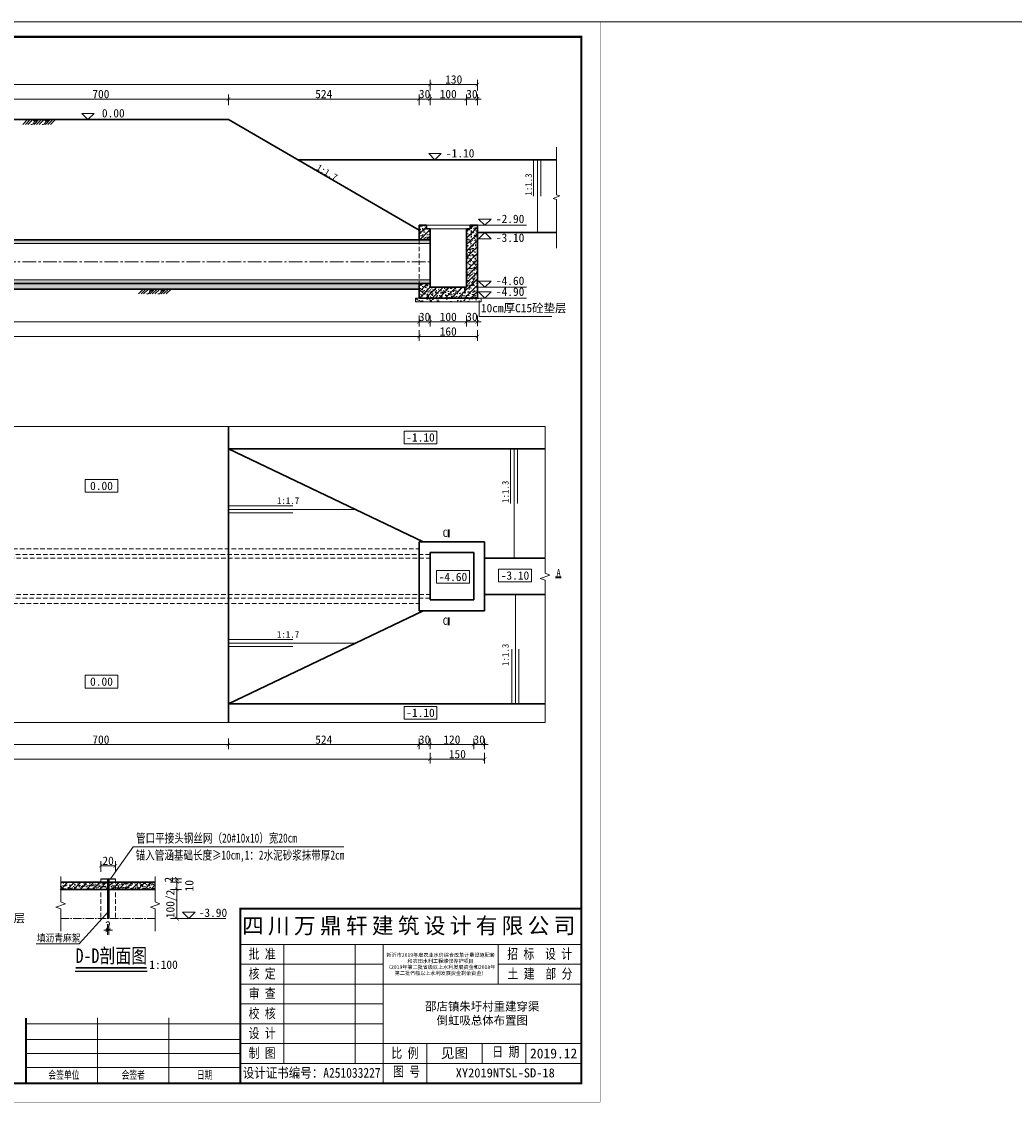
# Model space of a CAD drawing. Extents: x 36231 to 595326, y 3059 to 3871788.
# Tile 104 of 143: x 586944 to 587216, y 3865728 to 3866025. Entities that reach past the tile are written whole.
import ezdxf
from ezdxf.enums import TextEntityAlignment as Align
from ezdxf.lldxf.tags import DXFTag

# ---------------------------------------------------------------- set-up
doc = ezdxf.new("R2010")
doc.units = 0
doc.header["$PDMODE"] = 32
doc.header["$PDSIZE"] = 0.2
doc.linetypes.add('CENTER2', pattern=[1.125, 0.75, -0.125, 0.125, -0.125])
doc.linetypes.add('HIDDEN', pattern=[0.375, 0.25, -0.125])
doc.layers.get('0').update_dxf_attribs({"linetype": 'CONTINUOUS'})
doc.layers.get('Defpoints').update_dxf_attribs({"linetype": 'CONTINUOUS'})
for name, color, linetype, lineweight in [('0.09中心线', 1, 'DASHDOT2', 9), ('0.09标注线', 3, 'CONTINUOUS', 9), ('0.13填充', 8, 'CONTINUOUS', 9), ('0.13文字', 3, 'CONTINUOUS', 13), ('0.30粗蓝', 4, 'CONTINUOUS', 30), ('06标注', 3, 'CONTINUOUS', 15), ('中心线', 1, 'CENTER2', 20), ('中虚线', 8, 'HIDDEN', 15), ('图框１', 5, 'CONTINUOUS', 60), ('文字', 7, 'CONTINUOUS', 15), ('文字层', 7, 'CONTINUOUS', 15), ('粗线', 7, 'CONTINUOUS', 35), ('细实线', 3, 'CONTINUOUS', 20), ('细线', 7, 'CONTINUOUS', 15), ('虚线', 251, 'HIDDEN', 15)]:
    doc.layers.add(name, color=color, linetype=linetype, lineweight=lineweight)
doc.layers.add('尺寸线', color=3, linetype='CONTINUOUS')
doc.styles.add('-仿宋_GB2312', font='仿宋_GB2312_0.ttf')
doc.styles.add('LYJFS', font='times.ttf', dxfattribs={"width": 0.7})
doc.styles.get("Standard").update_dxf_attribs({"font": 'rs.shx', "bigfont": 'hztxt.shx'})
tags = doc.linetypes.add('DASHDOT2', pattern=[0.5, 0.25, -0.125, 0, -0.125]).pattern_tags.tags
tags[10:11] = [DXFTag(74, 4), DXFTag(75, 0), DXFTag(340, '0'), DXFTag(46, 1.0), DXFTag(50, 0.0), DXFTag(44, 0.0), DXFTag(45, 0.0)]
tags[8:9] = [DXFTag(74, 4), DXFTag(75, 0), DXFTag(340, '0'), DXFTag(46, 1.0), DXFTag(50, 0.0), DXFTag(44, 0.0), DXFTag(45, 0.0)]
tags[6:7] = [DXFTag(74, 4), DXFTag(75, 0), DXFTag(340, '0'), DXFTag(46, 1.0), DXFTag(50, 0.0), DXFTag(44, 0.0), DXFTag(45, 0.0)]
tags[4:5] = [DXFTag(74, 4), DXFTag(75, 0), DXFTag(340, '0'), DXFTag(46, 1.0), DXFTag(50, 0.0), DXFTag(44, 0.0), DXFTag(45, 0.0)]
doc.dimstyles.get("Standard").update_dxf_attribs({"dimtxt": 0.18, "dimasz": 0.18, "dimexe": 0.18, "dimexo": 0.0625, "dimgap": 0.09, "dimtad": 0, "dimtih": 1, "dimtoh": 1, "dimdec": 0, "dimlfac": 2, "dimzin": 0, "dimdsep": 46, "dimtxsty": 'Standard', "dimcen": 0.09, "dimadec": 0, "dimazin": 0, "dimtfac": 1, "dimtdec": 0, "dimtofl": 0, "dimtmove": 0, "dimatfit": 3, "dimfxl": 1, "dimtolj": 1, "dimtzin": 0, "dimarcsym": 0})

# ---------------------------------------------------------------- blocks, each defined once
blk = doc.blocks.new('_ARCHTICK')
at = {"color": 0, "linetype": 'ByBlock', "const_width": 0.15}
blk.add_lwpolyline([(-0.5, -0.5), (0.5, 0.5)], dxfattribs=at)
blk = doc.blocks.new('*D1087')
at = {"color": 0, "lineweight": 9}
for p, q in [((587052.86, 3865942.51), (587051.86, 3865942.51)), ((587052.86, 3865944.21), (587052.86, 3865941.26)), ((587052.86, 3865942.51), (587055.86, 3865942.51)), ((587055.86, 3865944.21), (587055.86, 3865941.26)), ((587055.86, 3865942.51), (587056.86, 3865942.51))]:
    blk.add_line(p, q, dxfattribs=at)
at = {"layer": 'Defpoints', "color": 0, "lineweight": 13}
for p in [(587052.86, 3865956.81), (587055.86, 3865956.81), (587055.86, 3865942.51)]:
    blk.add_point(p, dxfattribs=at)
at = {"color": 0, "lineweight": 9}
blk.add_blockref('_ARCHTICK', (587052.86, 3865942.51), dxfattribs=at)
at = {"color": 0, "lineweight": 9, "rotation": 180}
blk.add_blockref('_ARCHTICK', (587055.86, 3865942.51), dxfattribs=at)
at = {"color": 0, "lineweight": 13, "insert": (587054.36, 3865943.86), "char_height": 2.3, "attachment_point": 5, "style": '-仿宋_GB2312'}
blk.add_mtext('\\A1;30', dxfattribs=at)
blk = doc.blocks.new('*D1071')
at = {"color": 0, "lineweight": 9}
for p, q in [((587065.86, 3865942.53), (587064.86, 3865942.53)), ((587065.86, 3865944.23), (587065.86, 3865941.28)), ((587065.86, 3865942.53), (587068.86, 3865942.53)), ((587068.86, 3865944.23), (587068.86, 3865941.28)), ((587068.86, 3865942.53), (587069.86, 3865942.53))]:
    blk.add_line(p, q, dxfattribs=at)
at = {"layer": 'Defpoints', "color": 0, "lineweight": 13}
for p in [(587065.86, 3865955.85), (587068.86, 3865955.85), (587068.86, 3865942.53)]:
    blk.add_point(p, dxfattribs=at)
at = {"color": 0, "lineweight": 9}
blk.add_blockref('_ARCHTICK', (587065.86, 3865942.53), dxfattribs=at)
at = {"color": 0, "lineweight": 9, "rotation": 180}
blk.add_blockref('_ARCHTICK', (587068.86, 3865942.53), dxfattribs=at)
at = {"color": 0, "lineweight": 13, "insert": (587067.36, 3865943.88), "char_height": 2.3, "attachment_point": 5, "style": '-仿宋_GB2312'}
blk.add_mtext('\\A1;30', dxfattribs=at)
blk = doc.blocks.new('*D1100')
at = {"color": 0, "lineweight": 9}
for p, q in [((587052.86, 3866001.98), (587052.86, 3866004.93)), ((587055.86, 3866001.98), (587055.86, 3866004.93)), ((587052.86, 3866003.68), (587051.86, 3866003.68)), ((587052.86, 3866003.68), (587055.86, 3866003.68)), ((587055.86, 3866003.68), (587056.86, 3866003.68))]:
    blk.add_line(p, q, dxfattribs=at)
at = {"layer": 'Defpoints', "color": 0, "lineweight": 13}
for p in [(587055.86, 3866003.68), (587052.86, 3865969.01), (587055.86, 3865968.01)]:
    blk.add_point(p, dxfattribs=at)
at = {"color": 0, "lineweight": 9}
blk.add_blockref('_ARCHTICK', (587052.86, 3866003.68), dxfattribs=at)
at = {"color": 0, "lineweight": 9, "rotation": 180}
blk.add_blockref('_ARCHTICK', (587055.86, 3866003.68), dxfattribs=at)
at = {"color": 0, "lineweight": 13, "insert": (587054.36, 3866005.03), "char_height": 2.3, "attachment_point": 5, "style": '-仿宋_GB2312'}
blk.add_mtext('\\A1;30', dxfattribs=at)
blk = doc.blocks.new('*D1102')
at = {"color": 0, "lineweight": 9}
for p, q in [((587065.86, 3866001.98), (587065.86, 3866004.93)), ((587068.86, 3866001.98), (587068.86, 3866004.93)), ((587065.86, 3866003.68), (587064.86, 3866003.68)), ((587065.86, 3866003.68), (587068.86, 3866003.68)), ((587068.86, 3866003.68), (587069.86, 3866003.68))]:
    blk.add_line(p, q, dxfattribs=at)
at = {"layer": 'Defpoints', "color": 0, "lineweight": 13}
for p in [(587068.86, 3866003.68), (587065.86, 3865968.01), (587068.86, 3865968.01)]:
    blk.add_point(p, dxfattribs=at)
at = {"color": 0, "lineweight": 9}
blk.add_blockref('_ARCHTICK', (587065.86, 3866003.68), dxfattribs=at)
at = {"color": 0, "lineweight": 9, "rotation": 180}
blk.add_blockref('_ARCHTICK', (587068.86, 3866003.68), dxfattribs=at)
at = {"color": 0, "lineweight": 13, "insert": (587067.36, 3866005.03), "char_height": 2.3, "attachment_point": 5, "style": '-仿宋_GB2312'}
blk.add_mtext('\\A1;30', dxfattribs=at)
blk = doc.blocks.new('*D1115')
at = {"color": 0, "lineweight": 9}
for p, q in [((587052.86, 3865826.47), (587051.86, 3865826.47)), ((587052.86, 3865828.17), (587052.86, 3865825.22)), ((587052.86, 3865826.47), (587055.86, 3865826.47)), ((587055.86, 3865828.17), (587055.86, 3865825.22)), ((587055.86, 3865826.47), (587056.86, 3865826.47))]:
    blk.add_line(p, q, dxfattribs=at)
at = {"layer": 'Defpoints', "color": 0, "lineweight": 13}
for p in [(587052.86, 3865873.68), (587055.86, 3865873.68), (587055.86, 3865826.47)]:
    blk.add_point(p, dxfattribs=at)
at = {"color": 0, "lineweight": 9}
blk.add_blockref('_ARCHTICK', (587052.86, 3865826.47), dxfattribs=at)
at = {"color": 0, "lineweight": 9, "rotation": 180}
blk.add_blockref('_ARCHTICK', (587055.86, 3865826.47), dxfattribs=at)
at = {"color": 0, "lineweight": 13, "insert": (587054.36, 3865827.82), "char_height": 2.3, "attachment_point": 5, "style": '-仿宋_GB2312'}
blk.add_mtext('\\A1;30', dxfattribs=at)
blk = doc.blocks.new('*D1117')
at = {"color": 0, "lineweight": 9}
for p, q in [((587067.86, 3865826.47), (587066.86, 3865826.47)), ((587067.86, 3865828.17), (587067.86, 3865825.22)), ((587067.86, 3865826.47), (587070.86, 3865826.47)), ((587070.86, 3865828.17), (587070.86, 3865825.22)), ((587070.86, 3865826.47), (587071.86, 3865826.47))]:
    blk.add_line(p, q, dxfattribs=at)
at = {"layer": 'Defpoints', "color": 0, "lineweight": 13}
for p in [(587067.86, 3865874.18), (587070.86, 3865874.18), (587070.86, 3865826.47)]:
    blk.add_point(p, dxfattribs=at)
at = {"color": 0, "lineweight": 9}
blk.add_blockref('_ARCHTICK', (587067.86, 3865826.47), dxfattribs=at)
at = {"color": 0, "lineweight": 9, "rotation": 180}
blk.add_blockref('_ARCHTICK', (587070.86, 3865826.47), dxfattribs=at)
at = {"color": 0, "lineweight": 13, "insert": (587069.36, 3865827.82), "char_height": 2.3, "attachment_point": 5, "style": '-仿宋_GB2312'}
blk.add_mtext('\\A1;30', dxfattribs=at)
blk = doc.blocks.new('*D1077')
at = {"layer": '0.09标注线', "color": 0, "lineweight": 9}
for p, q in [((586967.28, 3865777.18), (586967.28, 3865774.23)), ((586967.68, 3865777.18), (586967.68, 3865774.23)), ((586967.28, 3865775.48), (586966.28, 3865775.48)), ((586967.28, 3865775.48), (586967.68, 3865775.48)), ((586967.68, 3865775.48), (586968.68, 3865775.48))]:
    blk.add_line(p, q, dxfattribs=at)
at = {"layer": 'Defpoints', "color": 0, "lineweight": 13}
for p in [(586967.28, 3865779.11), (586967.68, 3865779.11), (586967.68, 3865775.48)]:
    blk.add_point(p, dxfattribs=at)
at = {"layer": '0.09标注线', "color": 0, "lineweight": 9}
blk.add_blockref('_ARCHTICK', (586967.28, 3865775.48), dxfattribs=at)
at = {"layer": '0.09标注线', "color": 0, "lineweight": 9, "rotation": 180}
blk.add_blockref('_ARCHTICK', (586967.68, 3865775.48), dxfattribs=at)
at = {"layer": '0.09标注线', "color": 0, "lineweight": 13, "insert": (586967.48, 3865776.83), "char_height": 2.3, "attachment_point": 5, "style": '-仿宋_GB2312'}
blk.add_mtext('\\A1;2', dxfattribs=at)
blk = doc.blocks.new('*D1130')
at = {"layer": '0.09标注线', "color": 0, "lineweight": 9}
for p, q in [((586984.65, 3865786.71), (586987.6, 3865786.71)), ((586986.35, 3865786.71), (586986.35, 3865778.71)), ((586984.65, 3865778.71), (586987.6, 3865778.71))]:
    blk.add_line(p, q, dxfattribs=at)
at = {"layer": 'Defpoints', "color": 0, "lineweight": 13}
for p in [(586980.42, 3865786.71), (586980.42, 3865778.71), (586986.35, 3865778.71)]:
    blk.add_point(p, dxfattribs=at)
at = {"layer": '0.09标注线', "color": 0, "lineweight": 9}
for p, rotation in [((586986.35, 3865786.71), 90), ((586986.35, 3865778.71), 270)]:
    blk.add_blockref('_ARCHTICK', p, dxfattribs=dict(at, rotation=rotation))
at = {"layer": '0.09标注线', "color": 0, "lineweight": 13, "insert": (586984.82, 3865782.71), "char_height": 2.3, "attachment_point": 5, "rotation": 90, "style": '-仿宋_GB2312'}
blk.add_mtext('\\A1;100/2', dxfattribs=at)
blk = doc.blocks.new('eesz')
at = {"layer": '图框１', "color": 7, "const_width": 0.467}
blk.add_lwpolyline([(25244.5, -497.6), (25244.5, -1980.6), (27344.5, -1980.6), (27344.5, -497.6)], close=True, dxfattribs=at)
blk.add_lwpolyline([(25244.5, -497.6), (25244.5, -1980.6), (27344.5, -1980.6), (27344.5, -497.6)], close=True, dxfattribs=at)
at = {"layer": '图框１', "color": 5, "const_width": 0.467}
blk.add_lwpolyline([(25244.5, -497.6), (25244.5, -1980.6), (27344.5, -1980.6), (27344.5, -497.6)], close=True, dxfattribs=at)
at = {"layer": '图框１', "color": 7}
blk.add_lwpolyline([(25322.3, -518.3, 3.11, 3.11, 0), (27318.5, -518.3, 2.59, 2.59, 0), (27318.5, -1954.6, 2.59, 2.59, 0), (25322.3, -1954.6, 2.59, 2.59, 0)], format="xyseb", close=True, dxfattribs=at)
blk.add_lwpolyline([(25322.3, -518.3, 3.11, 3.11, 0), (27318.5, -518.3, 2.59, 2.59, 0), (27318.5, -1954.6, 2.59, 2.59, 0), (25322.3, -1954.6, 2.59, 2.59, 0)], format="xyseb", close=True, dxfattribs=at)
at = {"layer": '图框１', "color": 5}
blk.add_lwpolyline([(25322.3, -518.3, 3.11, 3.11, 0), (27318.5, -518.3, 2.59, 2.59, 0), (27318.5, -1954.6, 2.59, 2.59, 0), (25322.3, -1954.6, 2.59, 2.59, 0)], format="xyseb", close=True, dxfattribs=at)
at = {"layer": '细线', "color": 7}
for p, q in [((26850.3, -1715.1), (27318.5, -1715.1)), ((26850.3, -1764.1), (27318.5, -1764.1)), ((26910.2, -1764.1), (26910.2, -1927.4)), ((27008.2, -1764.1), (27008.2, -1927.4)), ((27046.3, -1764.1), (27046.3, -1954.6)), ((27204.2, -1764.1), (27204.2, -1818.5)), ((26850.3, -1791.3), (27046.3, -1791.3)), ((27204.2, -1791.3), (27318.5, -1791.3)), ((26850.3, -1818.5), (27318.5, -1818.5)), ((26850.3, -1845.7), (27046.3, -1845.7)), ((26654.3, -1864.8), (26654.3, -1954.6)), ((26752.3, -1864.8), (26752.3, -1954.6)), ((26556.3, -1873), (26850.3, -1873)), ((26850.3, -1873), (27046.3, -1873)), ((26556.3, -1894.7), (26850.3, -1894.7)), ((26850.3, -1900.2), (27318.5, -1900.2)), ((27106.2, -1900.2), (27106.2, -1954.6)), ((27182.4, -1900.2), (27182.4, -1927.4)), ((27242.3, -1900.2), (27242.3, -1927.4)), ((26556.3, -1913.8), (26850.3, -1913.8)), ((26850.3, -1927.4), (27318.5, -1927.4)), ((26556.3, -1932.9), (26850.3, -1932.9))]:
    blk.add_line(p, q, dxfattribs=at)
at = {"layer": '细线', "color": 7, "const_width": 2.72}
for points in [[(27318.5, -1715.1), (26850.3, -1715.1), (26850.3, -1954.6)], [(26556.3, -1864.8), (26556.3, -1954.6)]]:
    blk.add_lwpolyline(points, dxfattribs=at)
at = {"layer": '文字', "color": 7, "line_spacing_factor": 0.5, "style": '-仿宋_GB2312'}
for s, insert, char_height, width, attachment_point in [('{\\fSimSun|b0|i0|c134|p2;\\T1.2;\\C256;四川万鼎轩建筑设计有限公司}', (27084.4, -1739.6), 21.778, 468.222, 5), ('{\\W0.8;批 准}', (26880.3, -1777.7), 13.611, 59.889, 5), ('{\\W0.8;招 标  设 计}', (27261.3, -1777.7), 13.611, 114.153, 5), ('{\\W0.8;核 定}', (26880.3, -1804.9), 13.611, 59.889, 5), ('{\\W0.8;土 建  部 分}', (27261.7, -1804.9), 13.611, 114.902, 5), ('{\\W0.8;审 查}', (26880.3, -1832.1), 13.611, 59.889, 5), ('{\\W0.8;校 核}', (26880.3, -1859.4), 13.611, 59.889, 5), ('{\\W0.8;设 计}', (26880.3, -1886.6), 13.611, 59.889, 5), ('{\\W0.8;制 图}', (26880.3, -1913.8), 13.611, 59.889, 5), ('{\\W0.8;比 例}', (27076.3, -1913.8), 13.611, 59.889, 5), ('见图', (27144.3, -1913.8), 13.61, 76.222, 5), ('{\\W0.8;日 期}', (27196.2, -1904.4), 13.611, 54.508, 1), ('2019.12', (27280.4, -1913.8), 13.61, 76.222, 5), ('{\\W0.7; 会签单位}', (26605.3, -1943.7), 10.889, 98, 5), ('{\\W0.7;会签者}', (26703.3, -1943.7), 10.889, 98, 5), ('{\\W0.7;日期}', (26801.3, -1943.7), 10.89, 98, 5), ('{\\W0.85;设计证书编号：A251033227}', (26948.3, -1941), 13.611, 196, 5), ('{\\W0.8;图 号}', (27060.1, -1931.7), 13.611, 54.508, 1)]:
    blk.add_mtext(s, dxfattribs=dict(at, insert=insert, char_height=char_height, width=width, attachment_point=attachment_point))
at = {"layer": '文字', "color": 7, "insert": (27125.3, -1791.3), "char_height": 5, "width": 157.889, "attachment_point": 5, "style": '-仿宋_GB2312'}
blk.add_mtext('新沂市2019年度农业水价综合改革计量设施配套\\P和农田水利工程维修养护项目\\P（2019年第二批省级以上水利发展资金和2018年\\P第二批省级以上水利发展资金剩余资金）', dxfattribs=at)

msp = doc.modelspace()

# ---------------------------------------------------------------- hatches: boundary and pattern name
at = {"layer": '0.13填充'}
h = msp.add_hatch(color=7, dxfattribs=at)
edge = h.paths.add_edge_path()
edge.add_ellipse((586947.5, 3865998.14), major_axis=(0, -0.731), ratio=0.964264, start_angle=280.8773, end_angle=439.1227)
edge.add_line((586948.19, 3865998.01), (586946.81, 3865998.01))
h = msp.add_hatch(color=7, dxfattribs=at)
edge = h.paths.add_edge_path()
edge.add_ellipse((586950.6, 3865998.14), major_axis=(0, -0.731), ratio=0.964264, start_angle=280.8773, end_angle=439.1227)
edge.add_line((586951.29, 3865998.01), (586949.91, 3865998.01))
h = msp.add_hatch(dxfattribs=at)
h.set_pattern_fill('钢筋混凝土', color=8, scale=0.25, style=0, pattern_type=2)
h.set_pattern_definition([(45, (543113.6929, 3864614.7237), (-0.883883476, 0.883883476), []), (50, (543113.6929, 3864614.7237), (1.793150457, -0.156880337), [0.1875, -2.0625]), (355, (543113.6929, 3864614.7237), (-0.346878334, 1.880480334), [0.15, -1.65]), (100.4514, (543113.8423, 3864614.7107), (1.446273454, 1.723598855), [0.159350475, -1.75285528]), (46.1842, (543113.6929, 3864615.2237), (2.66810262, -0.41379754), [0.28125, -3.09375]), (96.6356, (543113.9152, 3864615.1892), (2.33665676, 2.43529468), [0.23902572, -2.6292825]), (351.1842, (543113.693, 3864615.2237), (2.33665486, 2.4352965), [0.225, -2.475]), (21, (543113.9429, 3864615.0987), (1.49226763, -1.006547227), [0.1875, -2.0625]), (326, (543113.9429, 3864615.0987), (0.60828833, 1.81287511), [0.15, -1.65]), (71.4514, (543114.0672, 3864615.0148), (2.10055657, 0.80632624), [0.159350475, -1.75285528]), (37.5, (543113.6929, 3864614.7237), (0.030399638, 0.832234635), [0.0125, -1.63, 0.0125, -1.675, 0.0125, -1.65625]), (7.5, (543113.6929, 3864614.7237), (0.657673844, 0.98602928), [0.0125, -0.955, 0.0125, -1.5925, 0.0125, -0.63125]), (327.5, (543113.1354, 3864614.7237), (1.33455609, -0.056387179), [0.0125, -0.625, 0.0125, -1.95, 0.0125, -2.5875]), (317.5, (543112.8854, 3864614.7237), (1.457965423, 0.250262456), [0.0125, -0.8125, 0.0125, -1.295, 0.0125, -1.8375])])
h.paths.add_polyline_path([(587055.86, 3865952.01), (587055.86, 3865953.01), (587052.86, 3865953.01), (587052.86, 3865949.01), (587068.86, 3865949.01), (587068.86, 3865969.01), (587066.86, 3865969.01), (587066.86, 3865968.01), (587065.86, 3865968.01), (587065.86, 3865952.01)])
h.paths.add_polyline_path([(587052.86, 3865965.01), (587055.86, 3865965.01), (587055.86, 3865968.01), (587054.86, 3865968.01), (587054.86, 3865969.01), (587052.86, 3865969.01)], flags=17)
h = msp.add_hatch(dxfattribs=at)
h.set_pattern_fill('钢筋混凝土', color=8, scale=0.25, style=0, pattern_type=2)
h.set_pattern_definition([(45, (586735.8581, 3865953.006), (-0.8838835, 0.8838835), []), (50, (586735.8581, 3865953.006), (1.7931505, -0.15688), [0.1875, -2.0625]), (355, (586735.8581, 3865953.006), (-0.346878, 1.88048), [0.15, -1.65]), (100.4514, (586736.0076, 3865952.9929), (1.446273, 1.723599), [0.15935, -1.752855]), (46.1842, (586735.8581, 3865953.506), (2.668103, -0.413798), [0.28125, -3.09375]), (96.6356, (586736.0805, 3865953.4715), (2.336657, 2.435295), [0.239026, -2.629282]), (351.1842, (586735.8581, 3865953.506), (2.336655, 2.435297), [0.225, -2.475]), (21, (586736.1081, 3865953.381), (1.4922676, -1.006547), [0.1875, -2.0625]), (326, (586736.1081, 3865953.381), (0.608288, 1.812875), [0.15, -1.65]), (71.4514, (586736.2325, 3865953.2971), (2.100557, 0.806326), [0.15935, -1.752855]), (37.5, (586735.85814, 3865953.006), (0.0303996, 0.8322346), [0.0125, -1.63, 0.0125, -1.675, 0.0125, -1.65625]), (7.5, (586735.8581, 3865953.006), (0.6576738, 0.9860293), [0.0125, -0.955, 0.0125, -1.5925, 0.0125, -0.63125]), (327.5, (586735.30064, 3865953.006), (1.3345561, -0.0563872), [0.0125, -0.625, 0.0125, -1.95, 0.0125, -2.5875]), (317.5, (586735.0506, 3865953.006), (1.4579654, 0.2502625), [0.0125, -0.8125, 0.0125, -1.295, 0.0125, -1.8375])])
h.paths.add_polyline_path([(586738.86, 3865954.01), (586738.86, 3865953.01), (587052.86, 3865953.01), (587052.86, 3865954.01)])
h.paths.add_polyline_path([(586738.86, 3865953.01), (586738.86, 3865954.01), (586735.86, 3865954.01), (586735.86, 3865953.01)])
h.paths.add_polyline_path([(587055.86, 3865953.01), (587055.86, 3865954.01), (587052.86, 3865954.01), (587052.86, 3865953.01)])
h.paths.add_polyline_path([(587052.86, 3865965.01), (587052.86, 3865964.01), (587055.86, 3865964.01), (587055.86, 3865965.01)])
h.paths.add_polyline_path([(586735.86, 3865965.01), (586735.86, 3865964.01), (586738.86, 3865964.01), (586738.86, 3865965.01)])
h.paths.add_polyline_path([(586738.86, 3865965.01), (586738.86, 3865964.01), (587052.86, 3865964.01), (587052.86, 3865965.01)])
at = {"layer": '0.13填充', "lineweight": 5}
h = msp.add_hatch(dxfattribs=at)
h.set_pattern_fill('AR-CONC', color=8, scale=0.015, style=0)
h.set_pattern_definition([(50, (586738.8581, 3865951.506), (2.73277, -0.239086), [0.28575, -3.14325]), (355, (586738.8581, 3865951.506), (-0.528642, 2.86585), [0.2286, -2.5146]), (100.451, (586739.086, 3865951.486), (2.204138, 2.62675), [0.24285, -2.67135]), (46.1842, (586738.858, 3865952.268), (4.066186, -0.630635), [0.428625, -4.714875]), (96.6356, (586739.197, 3865952.2154), (3.561064, 3.711383), [0.364275, -4.007025]), (351.184, (586738.858, 3865952.268), (3.56107, 3.711377), [0.3429, -3.7719]), (21, (586739.2391, 3865952.0775), (2.274223, -1.533983), [0.28575, -3.14325]), (326, (586739.2391, 3865952.0775), (0.92703, 2.76282), [0.2286, -2.5146]), (71.4514, (586739.4287, 3865951.9497), (3.201247, 1.228843), [0.24285, -2.67135]), (37.5, (586738.8581, 3865951.506), (0.046329, 1.2683256), [0, -2.48412, 0, -2.5527, 0, -2.524125]), (7.5, (586738.8581, 3865951.506), (1.002295, 1.5027086), [0, -1.45542, 0, -2.42697, 0, -0.962025]), (327.5, (586738.0085, 3865951.506), (2.033859, -0.085931), [0, -0.9525, 0, -2.9718, 0, -3.94335]), (317.5, (586737.6275, 3865951.506), (2.221938, 0.381397), [0, -1.23825, 0, -1.97358, 0, -2.80035])])
h.paths.add_polyline_path([(587052.86, 3865951.51), (587052.86, 3865953.01), (586738.86, 3865953.01), (586738.86, 3865951.51)])
at = {"layer": '0.13填充'}
h = msp.add_hatch(color=7, dxfattribs=at)
edge = h.paths.add_edge_path()
edge.add_ellipse((586979.25, 3865951.64), major_axis=(0, -0.731), ratio=0.964264, start_angle=280.8773, end_angle=439.1227)
edge.add_line((586979.94, 3865951.51), (586978.55, 3865951.51))
h = msp.add_hatch(color=7, dxfattribs=at)
edge = h.paths.add_edge_path()
edge.add_ellipse((586982.35, 3865951.64), major_axis=(0, -0.731), ratio=0.964264, start_angle=280.8773, end_angle=439.1227)
edge.add_line((586983.04, 3865951.51), (586981.65, 3865951.51))
at = {"layer": '0.13填充', "lineweight": 5}
h = msp.add_hatch(dxfattribs=at)
h.set_pattern_fill('AR-CONC', color=8, scale=0.015, style=0)
h.set_pattern_definition([(50, (587051.8581, 3865948.006), (2.73277, -0.2391), [0.28575, -3.14325]), (355, (587051.8581, 3865948.006), (-0.52864, 2.86585), [0.2286, -2.5146]), (100.451, (587052.086, 3865947.986), (2.20414, 2.62675), [0.24285, -2.67135]), (46.184, (587051.858, 3865948.768), (4.0662, -0.63063), [0.4286, -4.7149]), (96.636, (587052.197, 3865948.7154), (3.5611, 3.7114), [0.3643, -4.007]), (351.184, (587051.858, 3865948.768), (3.5611, 3.7114), [0.3429, -3.7719]), (21, (587052.2391, 3865948.5775), (2.27422, -1.53398), [0.28575, -3.14325]), (326, (587052.2391, 3865948.5775), (0.92703, 2.7628), [0.2286, -2.5146]), (71.451, (587052.4287, 3865948.4497), (3.20125, 1.22884), [0.24285, -2.67135]), (37.5, (587051.8581, 3865948.006), (0.04633, 1.268326), [0, -2.48412, 0, -2.5527, 0, -2.524125]), (7.5, (587051.8581, 3865948.006), (1.0023, 1.50271), [0, -1.45542, 0, -2.42697, 0, -0.962025]), (327.5, (587051.0085, 3865948.006), (2.03386, -0.08593), [0, -0.9525, 0, -2.9718, 0, -3.94335]), (317.5, (587050.6275, 3865948.006), (2.22194, 0.3814), [0, -1.23825, 0, -1.97358, 0, -2.80035])])
h.paths.add_polyline_path([(587069.86, 3865948.01), (587069.86, 3865949.01), (587068.86, 3865949.01), (587052.86, 3865949.01), (587051.86, 3865949.01), (587051.86, 3865948.01)])
at = {"layer": '0.13填充'}
h = msp.add_hatch(dxfattribs=at)
h.set_pattern_fill('钢筋混凝土', color=8, scale=0.25, style=0, pattern_type=2)
h.set_pattern_definition([(45, (586954.4622, 3865786.7096), (-0.883883, 0.883883), []), (50, (586954.4622, 3865786.7096), (1.79315, -0.15688), [0.1875, -2.0625]), (355, (586954.4622, 3865786.7096), (-0.34688, 1.88048), [0.15, -1.65]), (100.4514, (586954.6116, 3865786.6965), (1.44627, 1.7236), [0.15935, -1.75286]), (46.184, (586954.4622, 3865787.2096), (2.6681, -0.4138), [0.28125, -3.09375]), (96.636, (586954.6845, 3865787.175), (2.33666, 2.4353), [0.23903, -2.62928]), (351.184, (586954.4622, 3865787.2096), (2.33665, 2.4353), [0.225, -2.475]), (21, (586954.7122, 3865787.0846), (1.49227, -1.00655), [0.1875, -2.0625]), (326, (586954.7122, 3865787.0846), (0.60829, 1.81288), [0.15, -1.65]), (71.4514, (586954.8366, 3865787.0007), (2.10056, 0.80633), [0.15935, -1.75286]), (37.5, (586954.4622, 3865786.7096), (0.0304, 0.832235), [0.0125, -1.63, 0.0125, -1.675, 0.0125, -1.65625]), (7.5, (586954.4622, 3865786.7096), (0.657674, 0.98603), [0.0125, -0.955, 0.0125, -1.5925, 0.0125, -0.63125]), (327.5, (586953.9047, 3865786.7096), (1.334556, -0.056387), [0.0125, -0.625, 0.0125, -1.95, 0.0125, -2.5875]), (317.5, (586953.6547, 3865786.7096), (1.457965, 0.25026), [0.0125, -0.8125, 0.0125, -1.295, 0.0125, -1.8375])])
h.paths.add_polyline_path([(586980.42, 3865786.71), (586980.42, 3865788.71), (586969.48, 3865788.71), (586969.48, 3865786.71)])
h.paths.add_polyline_path([(586969.48, 3865786.71), (586969.48, 3865788.71), (586967.68, 3865788.71), (586967.68, 3865786.71)])
h.paths.add_polyline_path([(586965.48, 3865786.71), (586967.28, 3865786.71), (586967.28, 3865788.71), (586965.48, 3865788.71)])
h.paths.add_polyline_path([(586965.48, 3865786.71), (586965.48, 3865788.71), (586954.46, 3865788.71), (586954.46, 3865786.71)])
at = {"layer": '0.13填充', "lineweight": 5}
h = msp.add_hatch(dxfattribs=at)
h.set_pattern_fill('ANSI31', color=8, scale=0.3, style=0)
h.set_pattern_definition([(45, (586967.2794, 3865777.1096), (-0.67352, 0.67352), [])])
h.paths.add_polyline_path([(586967.28, 3865781.09), (586967.68, 3865781.09), (586967.68, 3865789.11), (586967.28, 3865789.11)])

# ---------------------------------------------------------------- linework, layer by layer
at = {"color": 3, "lineweight": 13}
for p, q in [((587084.3, 3865987.01), (587084.3, 3865977.01)), ((587085.34, 3865987.01), (587085.34, 3865967.01)), ((587086.25, 3865987.01), (587086.25, 3865977.01)), ((587069.31, 3865948.38), (587069.31, 3865943.94)), ((587069.31, 3865943.94), (587089.29, 3865943.94)), ((587077.96, 3865907.65), (587077.96, 3865892.65)), ((587078.99, 3865907.65), (587078.99, 3865877.65)), ((587079.9, 3865907.65), (587079.9, 3865892.65)), ((587000.5, 3865892.04), (587018.22, 3865892.04)), ((587000.5, 3865891.01), (587035.39, 3865891.01)), ((587000.5, 3865890.09), (587018.22, 3865890.09)), ((587079.34, 3865837.65), (587079.34, 3865867.65)), ((587000.5, 3865855.33), (587018.22, 3865855.33)), ((587000.5, 3865854.3), (587035.39, 3865854.3)), ((587000.5, 3865853.38), (587018.22, 3865853.38)), ((587078.3, 3865837.65), (587078.3, 3865852.65)), ((587080.25, 3865837.65), (587080.25, 3865852.65))]:
    msp.add_line(p, q, dxfattribs=at)
at = {"color": 7}
for p, q in [((586965.48, 3865789.61), (586969.48, 3865789.61)), ((586967.28, 3865789.61), (586967.28, 3865778.71)), ((586967.68, 3865789.61), (586967.68, 3865778.71)), ((586958.41, 3865764.27), (586978.2, 3865764.28))]:
    msp.add_line(p, q, dxfattribs=at)
at = {"color": 3, "lineweight": 13}
for points in [[(587048.75, 3865912.52), (587057.75, 3865912.52), (587057.75, 3865909.02), (587048.75, 3865909.02)], [(586961.16, 3865899.21), (586970.16, 3865899.21), (586970.16, 3865895.71), (586961.16, 3865895.71)], [(587057.66, 3865874.23), (587066.66, 3865874.23), (587066.66, 3865870.73), (587057.66, 3865870.73)], [(587074.68, 3865874.61), (587083.68, 3865874.61), (587083.68, 3865871.11), (587074.68, 3865871.11)], [(586961.16, 3865845.49), (586970.16, 3865845.49), (586970.16, 3865841.99), (586961.16, 3865841.99)], [(587048.75, 3865836.92), (587057.75, 3865836.92), (587057.75, 3865833.42), (587048.75, 3865833.42)]]:
    msp.add_lwpolyline(points, close=True, dxfattribs=at)
at = {"color": 7, "const_width": 0.461}
msp.add_lwpolyline([(586958.55, 3865765.19), (586978.02, 3865765.19)], dxfattribs=at)
at = {"layer": '0.09中心线', "color": 1, "linetype": 'CENTER2', "lineweight": 13, "ltscale": 5}
msp.add_line((586735.86, 3865959.01), (587055.86, 3865959.01), dxfattribs=at)
at = {"layer": '0.09标注线', "color": 3, "lineweight": 13}
for p, q in [((586973.4, 3865998.01), (586959.9, 3865998.01)), ((587082.35, 3865969.01), (587068.86, 3865969.01)), ((587082.35, 3865967.01), (587068.86, 3865967.01)), ((587082.35, 3865952.01), (587068.86, 3865952.01)), ((587082.35, 3865949.01), (587068.86, 3865949.01)), ((586999.82, 3865778.71), (586987.6, 3865778.71))]:
    msp.add_line(p, q, dxfattribs=at)
at = {"layer": '0.09标注线', "lineweight": 13}
for p, q in [((586735.86, 3865964.01), (587055.86, 3865964.01)), ((586735.86, 3865954.01), (587055.86, 3865954.01)), ((587052.86, 3865949.01), (587051.86, 3865949.01)), ((587051.86, 3865949.01), (587051.86, 3865948.01)), ((587069.86, 3865949.01), (587068.86, 3865949.01)), ((587069.86, 3865948.01), (587069.86, 3865949.01)), ((587069.86, 3865948.01), (587051.86, 3865948.01))]:
    msp.add_line(p, q, dxfattribs=at)
at = {"layer": '0.09标注线', "color": 7}
for q in [(586968.17, 3865789.61), (587032.16, 3865798.37)]:
    msp.add_line((586974.37, 3865798.37), q, dxfattribs=at)
at = {"layer": '0.09标注线', "color": 3, "linetype": 'Continuous', "lineweight": 13}
for points in [[(586961.95, 3865998.01), (586960.25, 3865999.71), (586963.65, 3865999.71)], [(587057.19, 3865987.01), (587055.49, 3865988.71), (587058.89, 3865988.71)], [(587070.91, 3865969.01), (587069.21, 3865970.71), (587072.61, 3865970.71)], [(587070.91, 3865967.01), (587069.21, 3865965.31), (587072.61, 3865965.31)], [(587070.91, 3865952.01), (587069.21, 3865953.71), (587072.61, 3865953.71)], [(587070.91, 3865949.01), (587069.21, 3865950.71), (587072.61, 3865950.71)], [(586989.64, 3865778.71), (586987.94, 3865780.41), (586991.34, 3865780.41)]]:
    msp.add_lwpolyline(points, close=True, dxfattribs=at)
at = {"layer": '0.13填充', "color": 0, "lineweight": 9}
for p, q in [((587054.86, 3865969.01), (587066.86, 3865969.01)), ((587055.86, 3865968.01), (587065.86, 3865968.01))]:
    msp.add_line(p, q, dxfattribs=at)
at = {"layer": '0.13文字', "lineweight": 13}
msp.add_line((590756.67, 3866024.88), (583664.28, 3866024.88), dxfattribs=at)
at = {"layer": '0.30粗蓝', "color": 7, "ltscale": 80}
for p, q in [((587000.5, 3865998.01), (586930.5, 3865998.01)), ((587000.5, 3865998.01), (587052.86, 3865967.64)), ((587090.62, 3865987.01), (587019.47, 3865987.01)), ((587054.86, 3865969.01), (587052.86, 3865969.01)), ((587052.86, 3865969.01), (587052.86, 3865965.01)), ((587054.86, 3865968.01), (587054.86, 3865969.01)), ((587068.86, 3865969.01), (587066.86, 3865969.01)), ((587066.86, 3865968.01), (587066.86, 3865969.01)), ((587068.86, 3865949.01), (587068.86, 3865969.01)), ((587055.86, 3865968.01), (587054.86, 3865968.01)), ((587055.86, 3865952.01), (587055.86, 3865968.01)), ((587065.86, 3865968.01), (587065.86, 3865952.01)), ((587065.86, 3865968.01), (587066.86, 3865968.01)), ((587090.62, 3865967.01), (587068.86, 3865967.01)), ((586735.86, 3865965.01), (587055.86, 3865965.01)), ((586735.86, 3865953.01), (587055.86, 3865953.01)), ((586738.86, 3865951.51), (587052.86, 3865951.51)), ((587052.86, 3865953.01), (587052.86, 3865949.01)), ((587065.86, 3865952.01), (587055.86, 3865952.01)), ((587068.86, 3865949.01), (587052.86, 3865949.01)), ((587000.5, 3865832.51), (587000.5, 3865913.79)), ((587000.5, 3865907.65), (587087.43, 3865907.65)), ((587053.95, 3865882.15), (587000.5, 3865907.65)), ((587052.86, 3865882.15), (587052.86, 3865863.15)), ((587052.86, 3865882.15), (587070.86, 3865882.15)), ((587070.86, 3865882.15), (587070.86, 3865863.15)), ((587055.86, 3865879.15), (587055.86, 3865866.15)), ((587055.86, 3865879.15), (587067.86, 3865879.15)), ((587067.86, 3865879.15), (587067.86, 3865866.15)), ((587070.86, 3865877.65), (587087.43, 3865877.65)), ((587055.86, 3865866.15), (587067.86, 3865866.15)), ((587070.86, 3865867.65), (587087.43, 3865867.65)), ((587053.95, 3865863.15), (587000.5, 3865837.65)), ((587052.86, 3865863.15), (587070.86, 3865863.15)), ((587000.5, 3865837.65), (587087.43, 3865837.65)), ((586954.46, 3865788.71), (586967.28, 3865788.71)), ((586967.28, 3865788.71), (586980.42, 3865788.71)), ((586954.46, 3865786.71), (586967.28, 3865786.71)), ((586967.68, 3865786.71), (586980.42, 3865786.71))]:
    msp.add_line(p, q, dxfattribs=at)
at = {"layer": '06标注', "linetype": 'Continuous', "lineweight": 9, "ltscale": 8}
for p, q in [((587087.43, 3865913.79), (586876.42, 3865913.79)), ((587087.43, 3865873.47), (587087.43, 3865913.79)), ((587086.14, 3865872.06), (587088.71, 3865873)), ((587087.43, 3865871.59), (587086.14, 3865872.06)), ((587088.71, 3865873), (587087.43, 3865873.47)), ((587087.43, 3865832.51), (587087.43, 3865871.59)), ((587087.43, 3865832.51), (586876.44, 3865832.51)), ((586954.46, 3865783.25), (586954.46, 3865790.23)), ((586980.42, 3865783.25), (586980.42, 3865790.23)), ((586953.17, 3865781.84), (586955.75, 3865782.78)), ((586955.75, 3865782.78), (586954.46, 3865783.25)), ((586979.14, 3865781.84), (586981.71, 3865782.78)), ((586981.71, 3865782.78), (586980.42, 3865783.25)), ((586954.46, 3865781.37), (586953.17, 3865781.84)), ((586954.46, 3865775.28), (586954.46, 3865781.37)), ((586980.42, 3865781.37), (586979.14, 3865781.84)), ((586980.42, 3865775.28), (586980.42, 3865781.37))]:
    msp.add_line(p, q, dxfattribs=at)
msp.add_lwpolyline([(587090.62, 3865962.72), (587090.62, 3865976.07), (587089.71, 3865976.4), (587091.52, 3865977.06), (587090.62, 3865977.38), (587090.62, 3865990.46)], dxfattribs=at)
at = {"layer": '中心线', "color": 1, "lineweight": 15, "ltscale": 3}
msp.add_line((586980.42, 3865778.71), (586954.46, 3865778.71), dxfattribs=at)
at = {"layer": '中虚线', "color": 7, "lineweight": 15, "ltscale": 5}
for p, q in [((587052.86, 3865965.01), (587052.86, 3865953.01)), ((586738.86, 3865880.15), (587052.86, 3865880.15)), ((586735.86, 3865878.65), (587055.86, 3865878.65)), ((586893.54, 3865877.65), (587055.86, 3865877.65)), ((586735.86, 3865866.65), (587055.86, 3865866.65)), ((586738.86, 3865865.15), (587052.86, 3865865.15)), ((586893.54, 3865867.65), (587055.86, 3865867.65))]:
    msp.add_line(p, q, dxfattribs=at)
at = {"layer": '尺寸线', "color": 7, "lineweight": 9}
for p, q in [((586959.52, 3865771.77), (586967.68, 3865780.74)), ((586947.69, 3865771.77), (586959.52, 3865771.77))]:
    msp.add_line(p, q, dxfattribs=at)
at = {"layer": '粗线', "color": 7}
for p, q in [((587060.94, 3865885.5), (587060.94, 3865883.38)), ((587090.3, 3865872.44), (587091.9, 3865872.44)), ((587060.94, 3865861.38), (587060.94, 3865859.26))]:
    msp.add_line(p, q, dxfattribs=at)
at = {"layer": '细实线', "color": 7, "ltscale": 5}
for p, q in [((586945.39, 3865998.01), (586944.05, 3865996.67)), ((586946.09, 3865998.01), (586944.76, 3865996.67)), ((586946.8, 3865998.01), (586945.46, 3865996.67)), ((586948.49, 3865998.01), (586947.15, 3865996.67)), ((586949.19, 3865998.01), (586947.86, 3865996.67)), ((586949.9, 3865998.01), (586948.56, 3865996.67)), ((586951.58, 3865998.01), (586950.25, 3865996.67)), ((586952.29, 3865998.01), (586950.96, 3865996.67)), ((586953, 3865998.01), (586951.66, 3865996.67)), ((586977.13, 3865951.51), (586975.8, 3865950.17)), ((586977.84, 3865951.51), (586976.51, 3865950.17)), ((586978.55, 3865951.51), (586977.21, 3865950.17)), ((586980.23, 3865951.51), (586978.9, 3865950.17)), ((586980.94, 3865951.51), (586979.6, 3865950.17)), ((586981.65, 3865951.51), (586980.31, 3865950.17)), ((586983.33, 3865951.51), (586982, 3865950.17)), ((586984.04, 3865951.51), (586982.7, 3865950.17)), ((586984.75, 3865951.51), (586983.41, 3865950.17))]:
    msp.add_line(p, q, dxfattribs=at)
at = {"layer": '细实线', "color": 7, "lineweight": 20, "ltscale": 5, "start_tangent": (-0.999064, 0.043251), "end_tangent": (-0.999506, -0.031436)}
for points in [[(586947.47, 3865997.42), (586947.17, 3865997.3), (586947.09, 3865997.17), (586947.05, 3865997), (586946.92, 3865996.84), (586946.72, 3865996.74), (586946.3, 3865996.67)], [(586950.57, 3865997.42), (586950.27, 3865997.3), (586950.19, 3865997.17), (586950.15, 3865997), (586950.02, 3865996.84), (586949.82, 3865996.74), (586949.4, 3865996.67)], [(586979.22, 3865950.92), (586978.92, 3865950.8), (586978.84, 3865950.67), (586978.8, 3865950.5), (586978.67, 3865950.34), (586978.47, 3865950.24), (586978.05, 3865950.17)], [(586982.32, 3865950.92), (586982.02, 3865950.8), (586981.94, 3865950.67), (586981.9, 3865950.5), (586981.77, 3865950.34), (586981.57, 3865950.24), (586981.15, 3865950.17)]]:
    msp.add_spline(points, degree=3, dxfattribs=at)
at = {"layer": '虚线', "color": 7, "lineweight": 15, "ltscale": 5}
for p, q in [((586965.48, 3865789.61), (586965.48, 3865778.71)), ((586969.48, 3865789.61), (586969.48, 3865778.71))]:
    msp.add_line(p, q, dxfattribs=at)

# ---------------------------------------------------------------- block references
at = {"layer": '文字层', "xscale": 0.1999999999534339, "yscale": 0.2000000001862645, "zscale": 0.2}
msp.add_blockref('eesz', (581633.71, 3866124.4), dxfattribs=at)

# ---------------------------------------------------------------- texts
at = {"color": 3, "lineweight": 13, "char_height": 2.3, "width": 71.9408, "attachment_point": 1, "style": '-仿宋_GB2312'}
for insert in [(587069.81, 3865947.43, 0.02), (586921.19, 3865779.98, 0.02)]:
    msp.add_mtext('{\\C256;10cm厚C15砼垫层}', dxfattribs=dict(at, insert=insert))
at = {"layer": '0.09标注线', "color": 7, "style": '-仿宋_GB2312', "width": 0.75}
for s, p in [('管口平接头钢丝网（20#10x10）宽20cm', (586975.15, 3865799.55)), ('锚入管涵基础长度≥10cm,1：2水泥砂浆抹带厚2cm', (586975.04, 3865794.87))]:
    msp.add_text(s, height=2.5, dxfattribs=at).set_placement(p)
at = {"layer": '0.09标注线', "lineweight": 13, "char_height": 2.3, "width": 9, "attachment_point": 5, "style": '-仿宋_GB2312'}
for s, insert in [('0.00', (586968.9, 3865999.76)), ('-1.10', (587064.14, 3865988.76)), ('-2.90', (587077.85, 3865970.76)), ('-3.10', (587077.85, 3865965.58)), ('-4.60', (587077.85, 3865953.76)), ('-4.90', (587077.85, 3865950.76)), ('-1.10', (587053.25, 3865910.77)), ('0.00', (586965.66, 3865897.46)), ('-4.60', (587062.16, 3865872.48)), ('-3.10', (587079.18, 3865872.86)), ('0.00', (586965.66, 3865843.74)), ('-1.10', (587053.25, 3865835.17)), ('-3.90', (586996.26, 3865780.28))]:
    msp.add_mtext(s, dxfattribs=dict(at, insert=insert))
at = {"layer": '0.09标注线', "color": 7, "char_height": 1.8, "width": 13.5272, "attachment_point": 1, "style": '-仿宋_GB2312'}
for s, insert, rotation in [('1:1.7', (587025.44, 3865985.9), 328.9978), ('1:1.3', (587082, 3865977.15), 90), ('1:1.3', (587075.65, 3865892.79), 90), ('1:1.3', (587075.65, 3865848.03), 90)]:
    msp.add_mtext(s, dxfattribs=dict(at, insert=insert, rotation=rotation))
for insert in [(587013.83, 3865894.34), (587013.83, 3865857.63)]:
    msp.add_mtext('1:1.7', dxfattribs=dict(at, insert=insert))
at = {"layer": '0.13文字', "color": 7, "style": '-仿宋_GB2312', "width": 0.8}
msp.add_text('D-D剖面图', height=4, dxfattribs=at).set_placement((586958.56, 3865766.51))
at = {"layer": '0.13文字', "color": 0, "linetype": 'Continuous', "lineweight": 13, "insert": (587062.91, 3865737.59), "char_height": 2.5, "width": 66.6611, "attachment_point": 1, "style": 'LYJFS'}
msp.add_mtext('{\\fFangSong_GB2312|b0|i0|c134|p49;\\W1;XY2019NTSL-SD-18}', dxfattribs=at)
at = {"layer": '尺寸线', "color": 7, "lineweight": 9, "style": '-仿宋_GB2312', "width": 0.85}
msp.add_text('填沥青麻絮', height=2, dxfattribs=at).set_placement((586959.86, 3865772.36), align=Align.RIGHT)
at = {"layer": '文字', "color": 7, "lineweight": 9, "style": '-仿宋_GB2312', "width": 0.8}
msp.add_text('A', height=2, dxfattribs=at).set_placement((587090.58, 3865872.64))
at = {"layer": '文字', "color": 7, "char_height": 2, "width": 15.4731, "attachment_point": 1, "style": '-仿宋_GB2312'}
for insert in [(587059.34, 3865885.46), (587059.34, 3865861.34)]:
    msp.add_mtext('C', dxfattribs=dict(at, insert=insert))
at = {"layer": '文字', "color": 7, "insert": (587070.2, 3865752.52), "char_height": 2.3, "width": 54.4444, "attachment_point": 5, "line_spacing_factor": 0.5, "style": '-仿宋_GB2312'}
msp.add_mtext('邵店镇朱圩村重建穿渠\\P\\P倒虹吸总体布置图', dxfattribs=at)
at = {"layer": '粗线', "color": 7, "insert": (586978.79, 3865767.19), "char_height": 2.3, "width": 13.4287, "attachment_point": 1, "style": '-仿宋_GB2312'}
msp.add_mtext('1:100', dxfattribs=at)

# ---------------------------------------------------------------- dimensions: what is measured, and where the dimension line sits
at = {"color": 3, "lineweight": 13}
for base, p1, p2 in [((587055.86, 3866007.68), (586735.86, 3865969.82), (587055.86, 3865969.82)), ((587068.86, 3866007.68), (587055.86, 3865966.22), (587068.86, 3865966.22)), ((587000.5, 3866003.68), (586930.5, 3865998.01), (587000.5, 3865998.01)), ((587052.86, 3866003.68), (587000.5, 3865998.01), (587052.86, 3865967.64)), ((587065.86, 3866003.68), (587055.86, 3865968.01), (587065.86, 3865968.01)), ((587052.86, 3865942.51), (586738.86, 3865955.65), (587052.86, 3865955.65)), ((587052.86, 3865938.51), (586738.86, 3865954.01), (587052.86, 3865953.01)), ((587068.86, 3865938.51), (587052.86, 3865955.46), (587068.86, 3865955.46)), ((587065.86, 3865942.51), (587055.86, 3865956.28), (587065.86, 3865956.28)), ((587055.86, 3865822.47), (586735.86, 3865872.65), (587055.86, 3865872.65)), ((587000.5, 3865826.47), (586930.5, 3865873.15), (587000.5, 3865873.15)), ((587052.86, 3865826.47), (587000.5, 3865873.15), (587052.86, 3865873.15)), ((587067.86, 3865826.47), (587055.86, 3865872.65), (587067.86, 3865872.65)), ((587070.86, 3865822.47), (587055.86, 3865872.65), (587070.86, 3865872.65))]:
    msp.add_linear_dim(base=base, p1=p1, p2=p2, dimstyle='Standard', override={"dimtxt": 2.3, "dimasz": 1, "dimexe": 1.25, "dimexo": 1.5, "dimgap": 0.2, "dimtad": 1, "dimtih": 0, "dimtoh": 0, "dimdec": 0, "dimlfac": 10, "dimtxsty": '-仿宋_GB2312', "dimblk": 'ARCHTICK', "dimtdec": 0, "dimtix": 1, "dimtofl": 1, "dimtmove": 2, "dimfxl": 1.7, "dimfxlon": 1, "dimlwd": 9, "dimlwe": 9}, dxfattribs=at).render()
for base, p1, p2, picture, middle in [((587055.86, 3866003.68), (587052.86, 3865969.01), (587055.86, 3865968.01), '*D1100', (587054.36, 3866005.03)), ((587068.86, 3866003.68), (587065.86, 3865968.01), (587068.86, 3865968.01), '*D1102', (587067.36, 3866005.03)), ((587055.86, 3865942.51), (587052.86, 3865956.81), (587055.86, 3865956.81), '*D1087', (587054.36, 3865943.86)), ((587068.86, 3865942.53), (587065.86, 3865955.85), (587068.86, 3865955.85), '*D1071', (587067.36, 3865943.88)), ((587070.86, 3865826.47), (587067.86, 3865874.18), (587070.86, 3865874.18), '*D1117', (587069.36, 3865827.82)), ((587055.86, 3865826.47), (587052.86, 3865873.68), (587055.86, 3865873.68), '*D1115', (587054.36, 3865827.82))]:
    dim = msp.add_linear_dim(base=base, p1=p1, p2=p2, dimstyle='Standard', override={"dimtxt": 2.3, "dimasz": 1, "dimexe": 1.25, "dimexo": 1.5, "dimgap": 0.2, "dimtad": 1, "dimtih": 0, "dimtoh": 0, "dimdec": 0, "dimlfac": 10, "dimtxsty": '-仿宋_GB2312', "dimblk": 'ARCHTICK', "dimtdec": 0, "dimtix": 1, "dimtofl": 1, "dimtmove": 2, "dimfxl": 1.7, "dimfxlon": 1, "dimlwd": 9, "dimlwe": 9}, dxfattribs=at)
    dim.commit()
    dim.dimension.update_dxf_attribs({"geometry": picture, "text_midpoint": middle})
at = {"layer": '0.09标注线', "lineweight": 13}
msp.add_linear_dim(base=(586969.48, 3865793.19), p1=(586965.48, 3865789.11), p2=(586969.48, 3865789.61), dimstyle='Standard', override={"dimtxt": 2.3, "dimasz": 1, "dimexe": 1.25, "dimexo": 1.5, "dimgap": 0.2, "dimtad": 1, "dimtih": 0, "dimtoh": 0, "dimdec": 0, "dimlfac": 5, "dimtxsty": '-仿宋_GB2312', "dimblk": 'ARCHTICK', "dimtdec": 0, "dimtix": 1, "dimtofl": 1, "dimtmove": 2, "dimfxl": 1.7, "dimfxlon": 1, "dimlwd": 9, "dimlwe": 9}, dxfattribs=at).render()
msp.add_linear_dim(base=(586986.35, 3865788.71), p1=(586969.48, 3865789.61), p2=(586969.48, 3865788.71), angle=90, location=(586984.13, 3865789.36), text='2', dimstyle='Standard', override={"dimtxt": 2.3, "dimasz": 1, "dimexe": 1.25, "dimexo": 1.5, "dimgap": 0.2, "dimtad": 1, "dimtih": 0, "dimtoh": 0, "dimdec": 0, "dimlfac": 5, "dimtxsty": '-仿宋_GB2312', "dimblk": 'ARCHTICK', "dimtdec": 0, "dimtix": 1, "dimtofl": 1, "dimtmove": 2, "dimfxl": 1.7, "dimfxlon": 1, "dimlwd": 9, "dimlwe": 9}, dxfattribs=at).render()
msp.add_linear_dim(base=(586986.35, 3865786.71), p1=(586980.42, 3865788.71), p2=(586980.42, 3865786.71), angle=90, location=(586989.76, 3865787.71), dimstyle='Standard', override={"dimtxt": 2.3, "dimasz": 1, "dimexe": 1.25, "dimexo": 1.5, "dimgap": 0.2, "dimtad": 1, "dimtih": 0, "dimtoh": 0, "dimdec": 0, "dimlfac": 5, "dimtxsty": '-仿宋_GB2312', "dimblk": 'ARCHTICK', "dimtdec": 0, "dimtix": 1, "dimtofl": 1, "dimtmove": 2, "dimfxl": 1.7, "dimfxlon": 1, "dimlwd": 9, "dimlwe": 9}, dxfattribs=at).render()
dim = msp.add_linear_dim(base=(586986.35, 3865778.71), p1=(586980.42, 3865786.71), p2=(586980.42, 3865778.71), angle=90, text='100/2', dimstyle='Standard', override={"dimtxt": 2.3, "dimasz": 1, "dimexe": 1.25, "dimexo": 1.5, "dimgap": 0.2, "dimtad": 1, "dimtih": 0, "dimtoh": 0, "dimdec": 0, "dimlfac": 5, "dimtxsty": '-仿宋_GB2312', "dimblk": 'ARCHTICK', "dimtdec": 0, "dimtix": 1, "dimtofl": 1, "dimtmove": 2, "dimfxl": 1.7, "dimfxlon": 1, "dimlwd": 9, "dimlwe": 9}, dxfattribs=at)
dim.commit()
dim.dimension.update_dxf_attribs({"geometry": '*D1130', "text_midpoint": (586984.82, 3865782.71)})
dim = msp.add_linear_dim(base=(586967.68, 3865775.48), p1=(586967.28, 3865779.11), p2=(586967.68, 3865779.11), dimstyle='Standard', override={"dimtxt": 2.3, "dimasz": 1, "dimexe": 1.25, "dimexo": 1.5, "dimgap": 0.2, "dimtad": 1, "dimtih": 0, "dimtoh": 0, "dimdec": 0, "dimlfac": 5, "dimtxsty": '-仿宋_GB2312', "dimblk": 'ARCHTICK', "dimtdec": 0, "dimtix": 1, "dimtofl": 1, "dimtmove": 2, "dimfxl": 1.7, "dimfxlon": 1, "dimlwd": 9, "dimlwe": 9}, dxfattribs=at)
dim.commit()
dim.dimension.update_dxf_attribs({"geometry": '*D1077', "text_midpoint": (586967.48, 3865776.83)})

doc.saveas('drawing.dxf')
